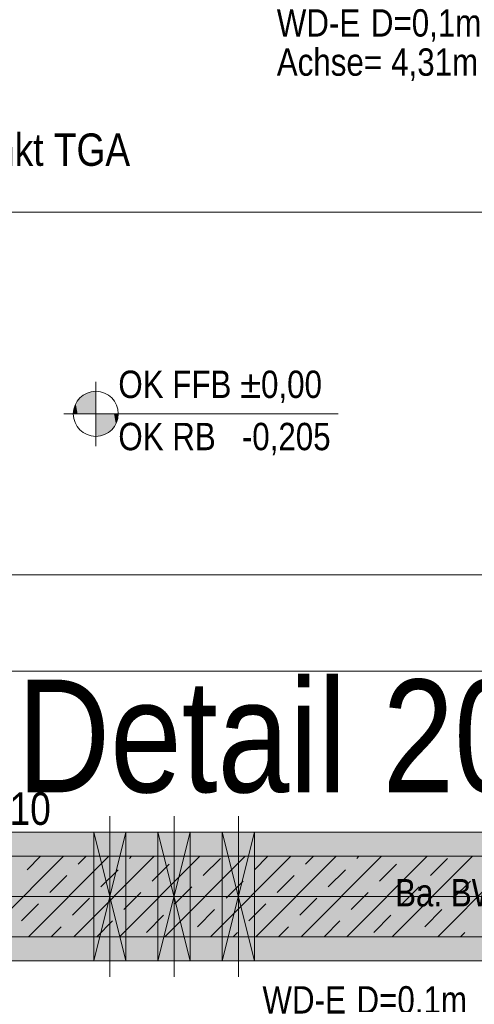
# Model space of a CAD drawing. Extents: x -500 to 300, y 62 to 1162.
# Tile 59 of 90: x -278 to -250, y 768 to 829. Entities that reach past the tile are written whole.
import ezdxf
from ezdxf.lldxf.tags import DXFTag

# ---------------------------------------------------------------- set-up
doc = ezdxf.new("R2010")
doc.units = 0
doc.layers.get('0').update_dxf_attribs({"lineweight": 13})
for name, color, linetype, lineweight, true_color in [('30 -34 Innenwände- 1 tragend', 7, 'Continuous', 13, 0xdd0806), ('30 -34 Innenwände- 11 Durchbruch', 4, 'Continuous', 9, 0x00ffff), ('30 -35 Decken- 1 Konstruktion-Träger- Stahlbeton', 7, 'Continuous', 13, 0x33aa00), ('70 -72 Beschriftung- 1 Beschriftung allgemein', 7, 'Continuous', 9, 0xff6633), ('70 -76 Bemaßung- 2 Allgemein', 9, 'Continuous', 5, 0x808080), ('E_Leerrohr_Detailnummer', 1, 'Continuous', 25, 0xff0000), ('iwb_Schraffur_Unterzug', 7, 'Continuous', 5, 0xffffcc), ('iwb_Schraffur_Wand in Bauart BABW', 7, 'Continuous', 13, 0xac59ff), ('iwb_Sichtbeton', 2, 'Continuous', 50, 0xffff00), ('iwb_Sichtbeton-Shading', 2, 'Continuous', 50, 0xffff00)]:
    doc.layers.add(name, color=color, linetype=linetype, lineweight=lineweight, true_color=true_color)
for name, color, linetype, lineweight in [('70 -71 Achsen- 1 Gebäudeachsen', 7, 'STRICHPUNKT2-A06G93K98I', 18), ('70 -72 Beschriftung- 5 Höhenkoten', 7, 'Continuous', 15), ('70 -75 Raumstempel- 3 Wandstempel', 7, 'Continuous', 50)]:
    doc.layers.add(name, color=color, linetype=linetype, lineweight=lineweight)
doc.styles.get("Standard").update_dxf_attribs({"font": 'ARIALN.TTF'})
tags = doc.linetypes.add('fein_strichliert-A06G93KA8I', pattern=[4, 1, -2, 1]).pattern_tags.tags
tags[8:9] = [DXFTag(74, 4), DXFTag(75, 0), DXFTag(340, '0'), DXFTag(46, 0.0), DXFTag(50, 0.0), DXFTag(44, 0.0), DXFTag(45, 0.0)]
tags[6:7] = [DXFTag(74, 4), DXFTag(75, 0), DXFTag(340, '0'), DXFTag(46, 0.0), DXFTag(50, 0.0), DXFTag(44, 0.0), DXFTag(45, 0.0)]
tags[4:5] = [DXFTag(74, 4), DXFTag(75, 0), DXFTag(340, '0'), DXFTag(46, 0.0), DXFTag(50, 0.0), DXFTag(44, 0.0), DXFTag(45, 0.0)]
tags = doc.linetypes.add('STRICHPUNKT2-A06G93K98I', pattern=[12.7, 6.35, -3.175, 0, -3.175]).pattern_tags.tags
tags[10:11] = [DXFTag(74, 4), DXFTag(75, 0), DXFTag(340, '0'), DXFTag(46, 0.0), DXFTag(50, 0.0), DXFTag(44, 0.0), DXFTag(45, 0.0)]
tags[8:9] = [DXFTag(74, 4), DXFTag(75, 0), DXFTag(340, '0'), DXFTag(46, 0.0), DXFTag(50, 0.0), DXFTag(44, 0.0), DXFTag(45, 0.0)]
tags[6:7] = [DXFTag(74, 4), DXFTag(75, 0), DXFTag(340, '0'), DXFTag(46, 0.0), DXFTag(50, 0.0), DXFTag(44, 0.0), DXFTag(45, 0.0)]
tags[4:5] = [DXFTag(74, 4), DXFTag(75, 0), DXFTag(340, '0'), DXFTag(46, 0.0), DXFTag(50, 0.0), DXFTag(44, 0.0), DXFTag(45, 0.0)]

# ---------------------------------------------------------------- blocks, each defined once
blk = doc.blocks.new('Shading-A06G93H18I', base_point=(43.752, 776.653))
at = {"layer": 'iwb_Sichtbeton-Shading', "color": 51, "true_color": 0xffff7f}
for points in [[(-298.298, 776.653), (-298.298, 777.253), (-188.298, 776.653), (-188.298, 777.253)], [(-298.298, 771.653), (-298.298, 772.253), (-188.298, 771.653), (-188.298, 772.253)]]:
    blk.add_solid(points, dxfattribs=at)
blk = doc.blocks.new('Referenz-A06G93KB8I')
at = {"layer": '30 -34 Innenwände- 1 tragend', "color": 0, "linetype": 'Continuous', "lineweight": -2, "ltscale": 0.13}
for p, q in [((-188.299, 776.953), (-298.299, 776.953)), ((-188.299, 771.953), (-298.299, 771.953))]:
    blk.add_line(p, q, dxfattribs=at)
at = {"layer": '30 -34 Innenwände- 1 tragend', "color": 0, "lineweight": -2}
for p, q in [((-188.299, 776.953), (-298.299, 776.953)), ((-280.182, 771.953), (-275.182, 776.953)), ((-280.182, 771.953), (-275.182, 776.953)), ((-277.44, 776.11), (-276.597, 776.953)), ((-277.44, 776.11), (-276.597, 776.953)), ((-277.354, 771.953), (-272.354, 776.953)), ((-277.354, 771.953), (-272.354, 776.953)), ((-274.526, 771.953), (-269.526, 776.953)), ((-274.526, 771.953), (-269.526, 776.953)), ((-274.258, 776.463), (-273.768, 776.953)), ((-274.258, 776.463), (-273.768, 776.953)), ((-271.697, 771.953), (-266.697, 776.953)), ((-271.697, 771.953), (-266.697, 776.953)), ((-271.076, 776.817), (-270.94, 776.953)), ((-271.076, 776.817), (-270.94, 776.953)), ((-268.869, 771.953), (-263.869, 776.953)), ((-268.869, 771.953), (-263.869, 776.953)), ((-266.48, 775.756), (-265.419, 776.817)), ((-266.48, 775.756), (-265.419, 776.817)), ((-266.04, 771.953), (-261.04, 776.953)), ((-266.04, 771.953), (-261.04, 776.953)), ((-263.298, 776.11), (-262.454, 776.953)), ((-263.298, 776.11), (-262.454, 776.953)), ((-263.212, 771.953), (-258.212, 776.953)), ((-263.212, 771.953), (-258.212, 776.953)), ((-260.383, 771.953), (-255.383, 776.953)), ((-260.383, 771.953), (-255.383, 776.953)), ((-260.116, 776.463), (-259.626, 776.953)), ((-260.116, 776.463), (-259.626, 776.953)), ((-257.555, 771.953), (-252.555, 776.953)), ((-257.555, 771.953), (-252.555, 776.953)), ((-256.934, 776.817), (-256.798, 776.953)), ((-256.934, 776.817), (-256.798, 776.953)), ((-254.727, 771.953), (-249.727, 776.953)), ((-254.727, 771.953), (-249.727, 776.953)), ((-252.338, 775.756), (-251.277, 776.817)), ((-252.338, 775.756), (-251.277, 776.817)), ((-251.898, 771.953), (-246.898, 776.953)), ((-251.898, 771.953), (-246.898, 776.953)), ((-272.844, 775.049), (-271.783, 776.11)), ((-272.844, 775.049), (-271.783, 776.11)), ((-269.662, 775.403), (-268.601, 776.463)), ((-269.662, 775.403), (-268.601, 776.463)), ((-258.702, 775.049), (-257.641, 776.11)), ((-258.702, 775.049), (-257.641, 776.11)), ((-255.52, 775.403), (-254.459, 776.463)), ((-255.52, 775.403), (-254.459, 776.463)), ((-276.026, 774.695), (-274.965, 775.756)), ((-276.026, 774.695), (-274.965, 775.756)), ((-261.884, 774.695), (-260.823, 775.756)), ((-261.884, 774.695), (-260.823, 775.756)), ((-268.248, 773.988), (-267.187, 775.049)), ((-268.248, 773.988), (-267.187, 775.049)), ((-265.066, 774.342), (-264.005, 775.403)), ((-265.066, 774.342), (-264.005, 775.403)), ((-254.106, 773.988), (-253.045, 775.049)), ((-254.106, 773.988), (-253.045, 775.049)), ((-250.924, 774.342), (-249.863, 775.403)), ((-250.924, 774.342), (-249.863, 775.403)), ((-274.612, 773.281), (-273.551, 774.342)), ((-274.612, 773.281), (-273.551, 774.342)), ((-271.43, 773.635), (-270.369, 774.695)), ((-271.43, 773.635), (-270.369, 774.695)), ((-260.47, 773.281), (-259.409, 774.342)), ((-260.47, 773.281), (-259.409, 774.342)), ((-257.288, 773.635), (-256.227, 774.695)), ((-257.288, 773.635), (-256.227, 774.695)), ((-277.794, 772.928), (-276.733, 773.988)), ((-277.794, 772.928), (-276.733, 773.988)), ((-266.834, 772.574), (-265.773, 773.635)), ((-266.834, 772.574), (-265.773, 773.635)), ((-263.652, 772.928), (-262.591, 773.988)), ((-263.652, 772.928), (-262.591, 773.988)), ((-252.692, 772.574), (-251.631, 773.635)), ((-252.692, 772.574), (-251.631, 773.635)), ((-270.016, 772.221), (-268.955, 773.281)), ((-270.016, 772.221), (-268.955, 773.281)), ((-255.874, 772.221), (-254.813, 773.281)), ((-255.874, 772.221), (-254.813, 773.281)), ((-275.94, 771.953), (-275.319, 772.574)), ((-275.94, 771.953), (-275.319, 772.574)), ((-273.111, 771.953), (-272.137, 772.928)), ((-273.111, 771.953), (-272.137, 772.928)), ((-261.798, 771.953), (-261.177, 772.574)), ((-261.798, 771.953), (-261.177, 772.574)), ((-258.969, 771.953), (-257.995, 772.928)), ((-258.969, 771.953), (-257.995, 772.928)), ((-188.299, 771.953), (-298.299, 771.953)), ((-264.626, 771.953), (-264.359, 772.221)), ((-264.626, 771.953), (-264.359, 772.221)), ((-250.484, 771.953), (-250.217, 772.221)), ((-250.484, 771.953), (-250.217, 772.221))]:
    blk.add_line(p, q, dxfattribs=at)
at = {"layer": '30 -34 Innenwände- 11 Durchbruch', "color": 0, "linetype": 'fein_strichliert-A06G93KA8I', "lineweight": -2, "ltscale": 0.13}
for p, q in [((-272.299, 769.453), (-272.299, 779.453)), ((-268.299, 769.453), (-268.299, 779.453)), ((-264.299, 769.453), (-264.299, 779.453))]:
    blk.add_line(p, q, dxfattribs=at)
at = {"layer": '30 -34 Innenwände- 11 Durchbruch', "color": 0, "linetype": 'Continuous', "lineweight": -2, "ltscale": 0.13}
for p, q in [((-273.299, 778.453), (-271.299, 778.453)), ((-271.299, 778.453), (-273.299, 770.453)), ((-271.299, 770.453), (-273.299, 778.453)), ((-273.299, 770.453), (-273.299, 778.453)), ((-273.299, 778.453), (-271.299, 770.453)), ((-271.299, 778.453), (-273.299, 770.453)), ((-271.299, 770.453), (-271.299, 778.453)), ((-269.299, 778.453), (-267.299, 778.453)), ((-267.299, 778.453), (-269.299, 770.453)), ((-267.299, 770.453), (-269.299, 778.453)), ((-269.299, 770.453), (-269.299, 778.453)), ((-269.299, 778.453), (-267.299, 770.453)), ((-267.299, 778.453), (-269.299, 770.453)), ((-267.299, 770.453), (-267.299, 778.453)), ((-265.299, 778.453), (-263.299, 778.453)), ((-263.299, 778.453), (-265.299, 770.453)), ((-263.299, 770.453), (-265.299, 778.453)), ((-265.299, 770.453), (-265.299, 778.453)), ((-265.299, 778.453), (-263.299, 770.453)), ((-263.299, 778.453), (-265.299, 770.453)), ((-263.299, 770.453), (-263.299, 778.453)), ((-273.299, 770.453), (-271.299, 770.453)), ((-269.299, 770.453), (-267.299, 770.453)), ((-265.299, 770.453), (-263.299, 770.453))]:
    blk.add_line(p, q, dxfattribs=at)
at = {"layer": '30 -34 Innenwände- 11 Durchbruch', "color": 0, "lineweight": -2}
for points in [[(-273.299, 770.453), (-273.299, 778.453), (-272.299, 774.453)], [(-271.299, 770.453), (-272.299, 774.453), (-271.299, 778.453)], [(-269.299, 770.453), (-269.299, 778.453), (-268.299, 774.453)], [(-267.299, 770.453), (-268.299, 774.453), (-267.299, 778.453)], [(-265.299, 770.453), (-265.299, 778.453), (-264.299, 774.453)], [(-263.299, 770.453), (-264.299, 774.453), (-263.299, 778.453)]]:
    blk.add_solid(points, dxfattribs=at)
at = {"layer": '30 -35 Decken- 1 Konstruktion-Träger- Stahlbeton', "color": 0, "linetype": 'fein_strichliert-A06G93KA8I', "lineweight": -2, "ltscale": 0.13}
for p, q in [((-298.299, 778.453), (-0.799, 778.453)), ((-298.299, 770.453), (-0.799, 770.453))]:
    blk.add_line(p, q, dxfattribs=at)
at = {"layer": '70 -71 Achsen- 1 Gebäudeachsen', "color": 0, "linetype": 'STRICHPUNKT2-A06G93K98I', "lineweight": -2, "ltscale": 0.13}
blk.add_line((-387.239, 774.453), (76.501, 774.453), dxfattribs=at)
at = {"layer": '70 -72 Beschriftung- 5 Höhenkoten', "color": 0, "linetype": 'Continuous', "lineweight": -2, "ltscale": 0.13}
for p, q in [((-273.165, 802.453), (-273.165, 806.453)), ((-273.165, 804.453), (-273.165, 805.853)), ((-273.165, 805.853), (-273.165, 804.453)), ((-275.165, 804.453), (-258.082, 804.453)), ((-273.165, 804.453), (-274.565, 804.453)), ((-274.565, 804.453), (-273.165, 804.453)), ((-273.165, 803.053), (-273.165, 804.453)), ((-273.165, 804.453), (-271.765, 804.453)), ((-271.765, 804.453), (-273.165, 804.453)), ((-273.165, 804.453), (-273.165, 803.053))]:
    blk.add_line(p, q, dxfattribs=at)
for major_axis in [(0, 1.4), (1.4, 0), (-1.4, 0), (0, -1.4)]:
    blk.add_ellipse((-273.165, 804.453), major_axis=major_axis, ratio=1, start_param=0, end_param=1.570796, dxfattribs=at)
at = {"layer": '70 -72 Beschriftung- 5 Höhenkoten', "color": 0, "lineweight": -2}
for points in [[(-273.988, 804.453), (-274.155, 805.443), (-273.988, 805.586)], [(-273.801, 804.453), (-273.988, 805.586), (-273.801, 805.701)], [(-273.988, 804.453), (-273.988, 805.586), (-273.801, 804.453)], [(-273.598, 804.453), (-273.801, 805.701), (-273.598, 805.785)], [(-273.801, 804.453), (-273.801, 805.701), (-273.598, 804.453)], [(-273.384, 804.453), (-273.598, 805.785), (-273.384, 805.836)], [(-273.598, 804.453), (-273.598, 805.785), (-273.384, 804.453)], [(-273.165, 804.453), (-273.384, 805.836), (-273.165, 805.853)], [(-273.384, 804.453), (-273.384, 805.836), (-273.165, 804.453)], [(-274.497, 804.453), (-274.548, 804.672), (-274.497, 804.886)], [(-274.413, 804.453), (-274.497, 804.886), (-274.413, 805.089)], [(-274.497, 804.453), (-274.497, 804.886), (-274.413, 804.453)], [(-274.298, 804.453), (-274.413, 805.089), (-274.298, 805.276)], [(-274.413, 804.453), (-274.413, 805.089), (-274.298, 804.453)], [(-274.155, 804.453), (-274.298, 805.276), (-274.155, 805.443)], [(-274.298, 804.453), (-274.298, 805.276), (-274.155, 804.453)], [(-274.155, 804.453), (-274.155, 805.443), (-273.988, 804.453)], [(-274.548, 804.453), (-274.565, 804.453), (-274.548, 804.672)], [(-274.548, 804.453), (-274.548, 804.672), (-274.497, 804.453)], [(-273.165, 803.053), (-273.165, 804.453), (-272.946, 803.071)], [(-272.946, 803.071), (-273.165, 804.453), (-272.946, 804.453)], [(-272.946, 803.071), (-272.946, 804.453), (-272.733, 803.122)], [(-272.733, 803.122), (-272.946, 804.453), (-272.733, 804.453)], [(-272.733, 803.122), (-272.733, 804.453), (-272.53, 803.206)], [(-272.53, 803.206), (-272.733, 804.453), (-272.53, 804.453)], [(-272.53, 803.206), (-272.53, 804.453), (-272.343, 803.321)], [(-272.343, 803.321), (-272.53, 804.453), (-272.343, 804.453)], [(-272.343, 803.321), (-272.343, 804.453), (-272.176, 803.463)], [(-272.176, 803.463), (-272.343, 804.453), (-272.176, 804.453)], [(-272.176, 803.463), (-272.176, 804.453), (-272.033, 803.631)], [(-272.033, 803.631), (-272.176, 804.453), (-272.033, 804.453)], [(-272.033, 803.631), (-272.033, 804.453), (-271.918, 803.818)], [(-271.918, 803.818), (-272.033, 804.453), (-271.918, 804.453)], [(-271.918, 803.818), (-271.918, 804.453), (-271.834, 804.021)], [(-271.834, 804.021), (-271.918, 804.453), (-271.834, 804.453)], [(-271.834, 804.021), (-271.834, 804.453), (-271.783, 804.234)], [(-271.783, 804.234), (-271.834, 804.453), (-271.783, 804.453)], [(-271.783, 804.234), (-271.783, 804.453), (-271.765, 804.453)]]:
    blk.add_solid(points, dxfattribs=at)
at = {"layer": '70 -76 Bemaßung- 2 Allgemein', "color": 0, "linetype": 'Continuous', "lineweight": -2, "ltscale": 0.13}
for p, q in [((-147.359, 816.991), (-297.238, 816.991)), ((-192.359, 794.453), (-297.238, 794.453)), ((-189.359, 788.453), (-297.238, 788.453))]:
    blk.add_line(p, q, dxfattribs=at)
at = {"layer": '30 -34 Innenwände- 11 Durchbruch', "color": 0, "linetype": 'Continuous', "lineweight": -2, "ltscale": 0.13, "char_height": 1.7, "attachment_point": 1}
for s, insert in [('{\\fArial Narrow;WD-E}', (-261.906, 829.604)), ('{\\fArial Narrow;D=0,1m}', (-256.054, 829.604)), ('{\\fArial Narrow;Achse=}', (-261.906, 827.169)), ('{\\fArial Narrow;4,31m}', (-254.793, 827.169)), ('{\\fArial Narrow;WD-E}', (-262.8, 768.877)), ('{\\fArial Narrow;D=0,1m}', (-256.948, 768.877))]:
    blk.add_mtext(s, dxfattribs=dict(at, insert=insert))
at = {"layer": '70 -72 Beschriftung- 1 Beschriftung allgemein', "color": 0, "linetype": 'Continuous', "lineweight": -2, "ltscale": 0.13, "insert": (-292.19, 821.881), "char_height": 2.01377, "attachment_point": 1}
blk.add_mtext('{\\fArial Narrow;Übergabepunkt TGA}', dxfattribs=at)
at = {"layer": '70 -72 Beschriftung- 5 Höhenkoten', "color": 0, "linetype": 'Continuous', "lineweight": -2, "ltscale": 0.13, "char_height": 1.7, "attachment_point": 1}
for s, insert in [('{\\fArial Narrow;OK FFB ±0,00}', (-271.765, 807.139)), ('{\\fArial Narrow;OK RB   -0,205}', (-271.765, 803.893))]:
    blk.add_mtext(s, dxfattribs=dict(at, insert=insert))
at = {"layer": '70 -75 Raumstempel- 3 Wandstempel', "color": 0, "linetype": 'Continuous', "lineweight": -2, "ltscale": 0.13, "attachment_point": 1}
for s, insert, char_height in [('{\\fArial Narrow;W110}', (-281.991, 780.917), 2.01377), ('{\\fArial Narrow;Ba. BW}', (-254.544, 775.536), 1.7)]:
    blk.add_mtext(s, dxfattribs=dict(at, insert=insert, char_height=char_height))
blk = doc.blocks.new('Referenz-A06G93KD8I')
at = {"layer": 'iwb_Schraffur_Unterzug', "linetype": 'Continuous', "ltscale": 0.13}
for points in [[(-298.298, 774.453), (-298.298, 778.453), (76.501, 778.453)], [(-298.298, 774.453), (76.501, 778.453), (76.501, 774.883)], [(-298.298, 774.453), (76.501, 774.883), (76.501, 774.024)], [(-298.298, 774.453), (76.501, 774.024), (76.501, 770.453)], [(-298.298, 774.453), (76.501, 770.453), (-298.298, 770.453)]]:
    blk.add_solid(points, dxfattribs=at)
at = {"layer": 'iwb_Schraffur_Wand in Bauart BABW', "linetype": 'Continuous', "ltscale": 0.13}
blk.add_solid([(-309.798, 776.953), (-188.298, 776.953), (-309.798, 771.953), (-188.298, 771.953)], dxfattribs=at)
at = {"layer": 'iwb_Sichtbeton', "linetype": 'Continuous', "ltscale": 0.5}
for points in [[(-298.298, 776.653), (-298.298, 777.253), (-188.298, 776.653), (-188.298, 777.253)], [(-298.298, 771.653), (-298.298, 772.253), (-188.298, 771.653), (-188.298, 772.253)]]:
    blk.add_solid(points, dxfattribs=at)
blk = doc.blocks.new('Einzeiliger Text-A06G93MX8I')
at = {"color": 0, "lineweight": -2, "insert": (-278.062, 787.931), "char_height": 7, "attachment_point": 1}
blk.add_mtext('{\\fArial Narrow;Detail 20}', dxfattribs=at)

msp = doc.modelspace()

# ---------------------------------------------------------------- block references
at = {"color": 8, "lineweight": 13, "ltscale": 0.13, "true_color": 0x808080}
msp.add_blockref('Referenz-A06G93KB8I', (0, 0), dxfattribs=at)
at = {"color": 8, "lineweight": 25, "ltscale": 0.25, "true_color": 0x808080}
msp.add_blockref('Referenz-A06G93KD8I', (0, 0), dxfattribs=at)
msp.add_blockref('Shading-A06G93H18I', (43.752, 776.653))
at = {"layer": 'E_Leerrohr_Detailnummer', "ltscale": 0.25}
msp.add_blockref('Einzeiliger Text-A06G93MX8I', (0, 0), dxfattribs=at)

doc.saveas('drawing.dxf')
